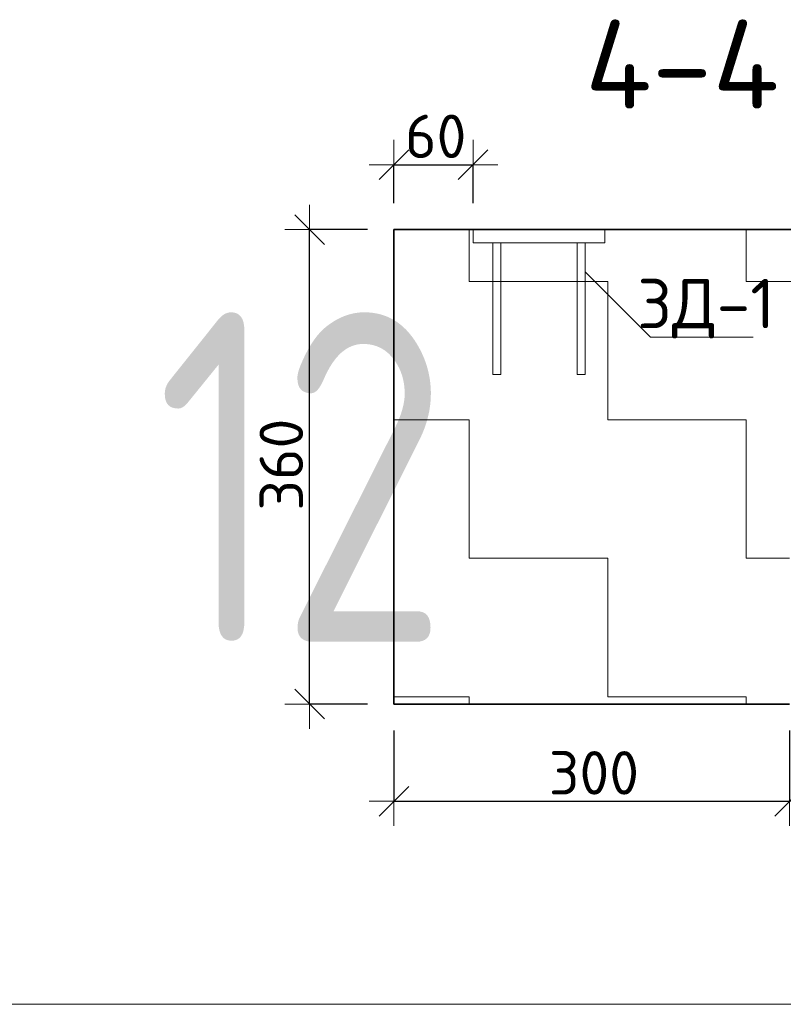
# Model space of a CAD drawing. Header units: metres. Extents: x -38 to 97, y -15 to 21.
# Tile 195 of 225: x 75.889 to 76.468, y 12.472 to 13.219. Entities that reach past the tile are written whole.
import ezdxf

# ---------------------------------------------------------------- set-up
doc = ezdxf.new("R2010")
doc.units = ezdxf.units.M
doc.header["$PDMODE"] = 65
for name, color, linetype, lineweight in [('XR$3$Перекрытие_ Сборный элемент', 7, 'Continuous', 35), ('XR$3$Размерная линия_ общее', 7, 'Continuous', 13), ('XR$3$Текст_ общее_1', 7, 'Continuous', 13), ('XR$4$Перекрытие_ Сборный элемент', 7, 'Continuous', 35), ('XR$4$Размерная линия_ общее', 7, 'Continuous', 13), ('XR$4$Текст_ общее_1', 7, 'Continuous', 13), ('XR$6$Перекрытие_ Сборный элемент', 7, 'Continuous', 35), ('XR$6$Размерная линия_ общее', 7, 'Continuous', 13), ('XR$6$Текст_ общее_1', 7, 'Continuous', 13)]:
    doc.layers.add(name, color=color, linetype=linetype, lineweight=lineweight)
doc.styles.add('ISOCPEUR', font='txt')
doc.dimstyles.new('DIMSTYLE_11', dxfattribs={"dimtxt": 0.033, "dimasz": 0.0375, "dimexe": 0, "dimexo": 0, "dimgap": 0.0165, "dimtad": 2, "dimdec": 0, "dimlfac": 1000, "dimrnd": 1, "dimzin": 12, "dimdsep": 46, "dimtxsty": 'ISOCPEUR', "dimblk1": 'ALL_ML_STRICH', "dimblk2": 'ALL_ML_STRICH', "dimsah": 1, "dimcen": 0, "dimclrd": 7, "dimclre": 256, "dimclrt": 7, "dimadec": 0, "dimazin": 0, "dimtfac": 1, "dimtdec": 0, "dimtix": 1, "dimtmove": 2, "dimatfit": 3, "dimfxl": 0, "dimtvp": 1.2, "dimtzin": 0, "dimlwd": 0, "dimlwe": -3, "dimarcsym": 0})
doc.dimstyles.new('DIMSTYLE_8', dxfattribs={"dimtxt": 0.033, "dimasz": 0.0375, "dimexe": 0, "dimexo": 0, "dimgap": 0.0165, "dimtad": 2, "dimdec": 0, "dimlfac": 1000, "dimrnd": 1, "dimzin": 12, "dimdsep": 46, "dimtxsty": 'ISOCPEUR', "dimblk1": 'ALL_ML_STRICH', "dimblk2": 'ALL_ML_STRICH', "dimsah": 1, "dimcen": 0, "dimclrd": 7, "dimclre": 256, "dimclrt": 7, "dimadec": 0, "dimazin": 0, "dimtfac": 1, "dimtdec": 0, "dimtix": 1, "dimtmove": 2, "dimatfit": 3, "dimfxl": 0, "dimtzin": 0, "dimlwd": 0, "dimlwe": -3, "dimarcsym": 0})
pattern_1 = [(0, (0.21, 0.21), (0.105, 0.105), [0.105, -0.105]), (90, (0.21, 0.21), (-0.105, 0.105), [0.105, -0.105])]

# ---------------------------------------------------------------- blocks, each defined once
blk = doc.blocks.new('ALL_ML_STRICH')
at = {"color": 0, "linetype": 'ByBlock', "lineweight": -2}
for p, q in [((0, -0.5), (0, 0.5)), ((-0.3, -0.3), (0.3, 0.3)), ((-1, 0), (0.5, 0))]:
    blk.add_line(p, q, dxfattribs=at)
blk = doc.blocks.new('*D111')
at = {"layer": 'DEFPOINTS', "color": 7, "linetype": 'Continuous', "lineweight": 13, "transparency": 33554687}
for p in [(76.17301, 13.05949), (76.10904, 12.69949), (76.17301, 12.69949)]:
    blk.add_point(p, dxfattribs=at)
at = {"layer": 'XR$3$Размерная линия_ общее', "color": 253, "linetype": 'Continuous', "lineweight": -2, "true_color": 0xa0a0a0, "transparency": 33554687}
for p, q in [((76.15301, 13.05949), (76.10904, 13.05949)), ((76.15301, 12.69949), (76.10904, 12.69949))]:
    blk.add_line(p, q, dxfattribs=at)
at = {"layer": 'XR$3$Размерная линия_ общее', "color": 7, "linetype": 'Continuous', "lineweight": -2, "transparency": 33554687}
blk.add_line((76.10904, 12.69949), (76.10904, 13.05949), dxfattribs=at)
at = {"layer": 'XR$3$Размерная линия_ общее', "color": 7, "linetype": 'Continuous', "lineweight": 13, "transparency": 33554687, "xscale": 0.0375, "yscale": 0.0375, "zscale": 0.0375}
for p, rotation in [((76.10904, 13.05949), 90), ((76.10904, 12.69949), 270)]:
    blk.add_blockref('ALL_ML_STRICH', p, dxfattribs=dict(at, rotation=rotation))
at = {"layer": 'XR$3$Размерная линия_ общее', "color": 7, "linetype": 'Continuous', "lineweight": 13, "transparency": 33554687, "insert": (76.08754, 12.88114), "char_height": 0.033, "width": 0.099, "attachment_point": 5, "rotation": 90, "style": 'ISOCPEUR'}
blk.add_mtext('\\A1;{360}', dxfattribs=at)
blk = doc.blocks.new('*D112')
at = {"layer": 'DEFPOINTS', "color": 7, "linetype": 'Continuous', "lineweight": 13, "transparency": 33554687}
for p in [(76.17301, 12.69949), (76.47301, 12.69949), (76.17301, 12.62581)]:
    blk.add_point(p, dxfattribs=at)
at = {"layer": 'XR$3$Размерная линия_ общее', "color": 253, "linetype": 'Continuous', "lineweight": -2, "true_color": 0xa0a0a0, "transparency": 33554687}
for p, q in [((76.17301, 12.67949), (76.17301, 12.62581)), ((76.47301, 12.67949), (76.47301, 12.62581))]:
    blk.add_line(p, q, dxfattribs=at)
at = {"layer": 'XR$3$Размерная линия_ общее', "color": 7, "linetype": 'Continuous', "lineweight": -2, "transparency": 33554687}
blk.add_line((76.17301, 12.62581), (76.47301, 12.62581), dxfattribs=at)
at = {"layer": 'XR$3$Размерная линия_ общее', "color": 7, "linetype": 'Continuous', "lineweight": 13, "transparency": 33554687, "xscale": 0.0375, "yscale": 0.0375, "zscale": 0.0375, "rotation": 180}
blk.add_blockref('ALL_ML_STRICH', (76.17301, 12.62581), dxfattribs=at)
at = {"layer": 'XR$3$Размерная линия_ общее', "color": 7, "linetype": 'Continuous', "lineweight": 13, "transparency": 33554687, "xscale": 0.0375, "yscale": 0.0375, "zscale": 0.0375}
blk.add_blockref('ALL_ML_STRICH', (76.47301, 12.62581), dxfattribs=at)
at = {"layer": 'XR$3$Размерная линия_ общее', "color": 7, "linetype": 'Continuous', "lineweight": 13, "transparency": 33554687, "insert": (76.32466, 12.64731), "char_height": 0.033, "width": 0.099, "attachment_point": 5, "style": 'ISOCPEUR'}
blk.add_mtext('\\A1;{300}', dxfattribs=at)
blk = doc.blocks.new('СЛОЖНЫЙ_ОБЪЕКТ_39')
at = {"layer": 'XR$3$Перекрытие_ Сборный элемент', "color": 7, "linetype": 'Continuous', "lineweight": 13, "transparency": 33554687}
for points in [[(76.33301, 13.04949), (76.23301, 13.04949), (76.23301, 13.05949), (76.33301, 13.05949), (76.33301, 13.04949)], [(76.24801, 13.04949), (76.25401, 13.04949), (76.25401, 12.94949), (76.24801, 12.94949), (76.24801, 13.04949)], [(76.31801, 13.04949), (76.31201, 13.04949), (76.31201, 12.94949), (76.31801, 12.94949), (76.31801, 13.04949)]]:
    blk.add_lwpolyline(points, close=True, dxfattribs=at)
blk = doc.blocks.new('*D229')
at = {"layer": 'DEFPOINTS', "color": 7, "linetype": 'Continuous', "lineweight": 13, "transparency": 33554687}
for p in [(76.17301, 13.10868), (76.17301, 13.05949), (76.23301, 13.05949)]:
    blk.add_point(p, dxfattribs=at)
at = {"layer": 'XR$3$Размерная линия_ общее', "color": 253, "linetype": 'Continuous', "lineweight": -2, "true_color": 0xa0a0a0, "transparency": 33554687}
for p, q in [((76.17301, 13.07949), (76.17301, 13.10868)), ((76.23301, 13.07949), (76.23301, 13.10868))]:
    blk.add_line(p, q, dxfattribs=at)
at = {"layer": 'XR$3$Размерная линия_ общее', "color": 7, "linetype": 'Continuous', "lineweight": -2, "transparency": 33554687}
blk.add_line((76.17301, 13.10868), (76.23301, 13.10868), dxfattribs=at)
at = {"layer": 'XR$3$Размерная линия_ общее', "color": 7, "linetype": 'Continuous', "lineweight": 13, "transparency": 33554687, "xscale": 0.0375, "yscale": 0.0375, "zscale": 0.0375, "rotation": 180}
blk.add_blockref('ALL_ML_STRICH', (76.17301, 13.10868), dxfattribs=at)
at = {"layer": 'XR$3$Размерная линия_ общее', "color": 7, "linetype": 'Continuous', "lineweight": 13, "transparency": 33554687, "xscale": 0.0375, "yscale": 0.0375, "zscale": 0.0375}
blk.add_blockref('ALL_ML_STRICH', (76.23301, 13.10868), dxfattribs=at)
at = {"layer": 'XR$3$Размерная линия_ общее', "color": 7, "linetype": 'Continuous', "lineweight": 13, "transparency": 33554687, "insert": (76.20466, 13.13018), "char_height": 0.033, "width": 0.066, "attachment_point": 5, "style": 'ISOCPEUR'}
blk.add_mtext('\\A1;{60}', dxfattribs=at)
blk = doc.blocks.new('*D552')
at = {"layer": 'DEFPOINTS', "color": 7, "linetype": 'Continuous', "lineweight": 13, "transparency": 33554687}
for p in [(76.17301, 13.05949), (76.10904, 12.69949), (76.17301, 12.69949)]:
    blk.add_point(p, dxfattribs=at)
at = {"layer": 'XR$4$Размерная линия_ общее', "color": 253, "linetype": 'Continuous', "lineweight": -2, "true_color": 0xa0a0a0, "transparency": 33554687}
for p, q in [((76.15301, 13.05949), (76.10904, 13.05949)), ((76.15301, 12.69949), (76.10904, 12.69949))]:
    blk.add_line(p, q, dxfattribs=at)
at = {"layer": 'XR$4$Размерная линия_ общее', "color": 7, "linetype": 'Continuous', "lineweight": -2, "transparency": 33554687}
blk.add_line((76.10904, 12.69949), (76.10904, 13.05949), dxfattribs=at)
at = {"layer": 'XR$4$Размерная линия_ общее', "color": 7, "linetype": 'Continuous', "lineweight": 13, "transparency": 33554687, "xscale": 0.0375, "yscale": 0.0375, "zscale": 0.0375}
for p, rotation in [((76.10904, 13.05949), 90), ((76.10904, 12.69949), 270)]:
    blk.add_blockref('ALL_ML_STRICH', p, dxfattribs=dict(at, rotation=rotation))
at = {"layer": 'XR$4$Размерная линия_ общее', "color": 7, "linetype": 'Continuous', "lineweight": 13, "transparency": 33554687, "insert": (76.08754, 12.88114), "char_height": 0.033, "width": 0.099, "attachment_point": 5, "rotation": 90, "style": 'ISOCPEUR'}
blk.add_mtext('\\A1;{360}', dxfattribs=at)
blk = doc.blocks.new('*D553')
at = {"layer": 'DEFPOINTS', "color": 7, "linetype": 'Continuous', "lineweight": 13, "transparency": 33554687}
for p in [(76.17301, 12.69949), (76.47301, 12.69949), (76.17301, 12.62581)]:
    blk.add_point(p, dxfattribs=at)
at = {"layer": 'XR$4$Размерная линия_ общее', "color": 253, "linetype": 'Continuous', "lineweight": -2, "true_color": 0xa0a0a0, "transparency": 33554687}
for p, q in [((76.17301, 12.67949), (76.17301, 12.62581)), ((76.47301, 12.67949), (76.47301, 12.62581))]:
    blk.add_line(p, q, dxfattribs=at)
at = {"layer": 'XR$4$Размерная линия_ общее', "color": 7, "linetype": 'Continuous', "lineweight": -2, "transparency": 33554687}
blk.add_line((76.17301, 12.62581), (76.47301, 12.62581), dxfattribs=at)
at = {"layer": 'XR$4$Размерная линия_ общее', "color": 7, "linetype": 'Continuous', "lineweight": 13, "transparency": 33554687, "xscale": 0.0375, "yscale": 0.0375, "zscale": 0.0375, "rotation": 180}
blk.add_blockref('ALL_ML_STRICH', (76.17301, 12.62581), dxfattribs=at)
at = {"layer": 'XR$4$Размерная линия_ общее', "color": 7, "linetype": 'Continuous', "lineweight": 13, "transparency": 33554687, "xscale": 0.0375, "yscale": 0.0375, "zscale": 0.0375}
blk.add_blockref('ALL_ML_STRICH', (76.47301, 12.62581), dxfattribs=at)
at = {"layer": 'XR$4$Размерная линия_ общее', "color": 7, "linetype": 'Continuous', "lineweight": 13, "transparency": 33554687, "insert": (76.32466, 12.64731), "char_height": 0.033, "width": 0.099, "attachment_point": 5, "style": 'ISOCPEUR'}
blk.add_mtext('\\A1;{300}', dxfattribs=at)
blk = doc.blocks.new('СЛОЖНЫЙ_ОБЪЕКТ_80')
at = {"layer": 'XR$4$Перекрытие_ Сборный элемент', "color": 7, "linetype": 'Continuous', "lineweight": 13, "transparency": 33554687}
for points in [[(76.33301, 13.04949), (76.23301, 13.04949), (76.23301, 13.05949), (76.33301, 13.05949), (76.33301, 13.04949)], [(76.24801, 13.04949), (76.25401, 13.04949), (76.25401, 12.94949), (76.24801, 12.94949), (76.24801, 13.04949)], [(76.31801, 13.04949), (76.31201, 13.04949), (76.31201, 12.94949), (76.31801, 12.94949), (76.31801, 13.04949)]]:
    blk.add_lwpolyline(points, close=True, dxfattribs=at)
blk = doc.blocks.new('*D560')
at = {"layer": 'DEFPOINTS', "color": 7, "linetype": 'Continuous', "lineweight": 13, "transparency": 33554687}
for p in [(76.17301, 13.10868), (76.17301, 13.05949), (76.23301, 13.05949)]:
    blk.add_point(p, dxfattribs=at)
at = {"layer": 'XR$4$Размерная линия_ общее', "color": 253, "linetype": 'Continuous', "lineweight": -2, "true_color": 0xa0a0a0, "transparency": 33554687}
for p, q in [((76.17301, 13.07949), (76.17301, 13.10868)), ((76.23301, 13.07949), (76.23301, 13.10868))]:
    blk.add_line(p, q, dxfattribs=at)
at = {"layer": 'XR$4$Размерная линия_ общее', "color": 7, "linetype": 'Continuous', "lineweight": -2, "transparency": 33554687}
blk.add_line((76.17301, 13.10868), (76.23301, 13.10868), dxfattribs=at)
at = {"layer": 'XR$4$Размерная линия_ общее', "color": 7, "linetype": 'Continuous', "lineweight": 13, "transparency": 33554687, "xscale": 0.0375, "yscale": 0.0375, "zscale": 0.0375, "rotation": 180}
blk.add_blockref('ALL_ML_STRICH', (76.17301, 13.10868), dxfattribs=at)
at = {"layer": 'XR$4$Размерная линия_ общее', "color": 7, "linetype": 'Continuous', "lineweight": 13, "transparency": 33554687, "xscale": 0.0375, "yscale": 0.0375, "zscale": 0.0375}
blk.add_blockref('ALL_ML_STRICH', (76.23301, 13.10868), dxfattribs=at)
at = {"layer": 'XR$4$Размерная линия_ общее', "color": 7, "linetype": 'Continuous', "lineweight": 13, "transparency": 33554687, "insert": (76.20466, 13.13018), "char_height": 0.033, "width": 0.066, "attachment_point": 5, "style": 'ISOCPEUR'}
blk.add_mtext('\\A1;{60}', dxfattribs=at)
blk = doc.blocks.new('*D924')
at = {"layer": 'DEFPOINTS', "color": 7, "linetype": 'Continuous', "lineweight": 13, "transparency": 33554687}
for p in [(76.17301, 13.05949), (76.10904, 12.69949), (76.17301, 12.69949)]:
    blk.add_point(p, dxfattribs=at)
at = {"layer": 'XR$6$Размерная линия_ общее', "color": 253, "linetype": 'Continuous', "lineweight": -2, "true_color": 0xa0a0a0, "transparency": 33554687}
for p, q in [((76.15301, 13.05949), (76.10904, 13.05949)), ((76.15301, 12.69949), (76.10904, 12.69949))]:
    blk.add_line(p, q, dxfattribs=at)
at = {"layer": 'XR$6$Размерная линия_ общее', "color": 7, "linetype": 'Continuous', "lineweight": -2, "transparency": 33554687}
blk.add_line((76.10904, 12.69949), (76.10904, 13.05949), dxfattribs=at)
at = {"layer": 'XR$6$Размерная линия_ общее', "color": 7, "linetype": 'Continuous', "lineweight": 13, "transparency": 33554687, "xscale": 0.0375, "yscale": 0.0375, "zscale": 0.0375}
for p, rotation in [((76.10904, 13.05949), 90), ((76.10904, 12.69949), 270)]:
    blk.add_blockref('ALL_ML_STRICH', p, dxfattribs=dict(at, rotation=rotation))
at = {"layer": 'XR$6$Размерная линия_ общее', "color": 7, "linetype": 'Continuous', "lineweight": 13, "transparency": 33554687, "insert": (76.08754, 12.88114), "char_height": 0.033, "width": 0.099, "attachment_point": 5, "rotation": 90, "style": 'ISOCPEUR'}
blk.add_mtext('\\A1;{360}', dxfattribs=at)
blk = doc.blocks.new('*D925')
at = {"layer": 'DEFPOINTS', "color": 7, "linetype": 'Continuous', "lineweight": 13, "transparency": 33554687}
for p in [(76.17301, 12.69949), (76.47301, 12.69949), (76.17301, 12.62581)]:
    blk.add_point(p, dxfattribs=at)
at = {"layer": 'XR$6$Размерная линия_ общее', "color": 253, "linetype": 'Continuous', "lineweight": -2, "true_color": 0xa0a0a0, "transparency": 33554687}
for p, q in [((76.17301, 12.67949), (76.17301, 12.62581)), ((76.47301, 12.67949), (76.47301, 12.62581))]:
    blk.add_line(p, q, dxfattribs=at)
at = {"layer": 'XR$6$Размерная линия_ общее', "color": 7, "linetype": 'Continuous', "lineweight": -2, "transparency": 33554687}
blk.add_line((76.17301, 12.62581), (76.47301, 12.62581), dxfattribs=at)
at = {"layer": 'XR$6$Размерная линия_ общее', "color": 7, "linetype": 'Continuous', "lineweight": 13, "transparency": 33554687, "xscale": 0.0375, "yscale": 0.0375, "zscale": 0.0375, "rotation": 180}
blk.add_blockref('ALL_ML_STRICH', (76.17301, 12.62581), dxfattribs=at)
at = {"layer": 'XR$6$Размерная линия_ общее', "color": 7, "linetype": 'Continuous', "lineweight": 13, "transparency": 33554687, "xscale": 0.0375, "yscale": 0.0375, "zscale": 0.0375}
blk.add_blockref('ALL_ML_STRICH', (76.47301, 12.62581), dxfattribs=at)
at = {"layer": 'XR$6$Размерная линия_ общее', "color": 7, "linetype": 'Continuous', "lineweight": 13, "transparency": 33554687, "insert": (76.32466, 12.64731), "char_height": 0.033, "width": 0.099, "attachment_point": 5, "style": 'ISOCPEUR'}
blk.add_mtext('\\A1;{300}', dxfattribs=at)
blk = doc.blocks.new('СЛОЖНЫЙ_ОБЪЕКТ_121')
at = {"layer": 'XR$6$Перекрытие_ Сборный элемент', "color": 7, "linetype": 'Continuous', "lineweight": 13, "transparency": 33554687}
for points in [[(76.33301, 13.04949), (76.23301, 13.04949), (76.23301, 13.05949), (76.33301, 13.05949), (76.33301, 13.04949)], [(76.24801, 13.04949), (76.25401, 13.04949), (76.25401, 12.94949), (76.24801, 12.94949), (76.24801, 13.04949)], [(76.31801, 13.04949), (76.31201, 13.04949), (76.31201, 12.94949), (76.31801, 12.94949), (76.31801, 13.04949)]]:
    blk.add_lwpolyline(points, close=True, dxfattribs=at)
blk = doc.blocks.new('*D932')
at = {"layer": 'DEFPOINTS', "color": 7, "linetype": 'Continuous', "lineweight": 13, "transparency": 33554687}
for p in [(76.17301, 13.10868), (76.17301, 13.05949), (76.23301, 13.05949)]:
    blk.add_point(p, dxfattribs=at)
at = {"layer": 'XR$6$Размерная линия_ общее', "color": 253, "linetype": 'Continuous', "lineweight": -2, "true_color": 0xa0a0a0, "transparency": 33554687}
for p, q in [((76.17301, 13.07949), (76.17301, 13.10868)), ((76.23301, 13.07949), (76.23301, 13.10868))]:
    blk.add_line(p, q, dxfattribs=at)
at = {"layer": 'XR$6$Размерная линия_ общее', "color": 7, "linetype": 'Continuous', "lineweight": -2, "transparency": 33554687}
blk.add_line((76.17301, 13.10868), (76.23301, 13.10868), dxfattribs=at)
at = {"layer": 'XR$6$Размерная линия_ общее', "color": 7, "linetype": 'Continuous', "lineweight": 13, "transparency": 33554687, "xscale": 0.0375, "yscale": 0.0375, "zscale": 0.0375, "rotation": 180}
blk.add_blockref('ALL_ML_STRICH', (76.17301, 13.10868), dxfattribs=at)
at = {"layer": 'XR$6$Размерная линия_ общее', "color": 7, "linetype": 'Continuous', "lineweight": 13, "transparency": 33554687, "xscale": 0.0375, "yscale": 0.0375, "zscale": 0.0375}
blk.add_blockref('ALL_ML_STRICH', (76.23301, 13.10868), dxfattribs=at)
at = {"layer": 'XR$6$Размерная линия_ общее', "color": 7, "linetype": 'Continuous', "lineweight": 13, "transparency": 33554687, "insert": (76.20466, 13.13018), "char_height": 0.033, "width": 0.066, "attachment_point": 5, "style": 'ISOCPEUR'}
blk.add_mtext('\\A1;{60}', dxfattribs=at)

msp = doc.modelspace()

# ---------------------------------------------------------------- hatches: boundary and pattern name
at = {"linetype": 'Continuous', "lineweight": 13, "transparency": 33554687}
h = msp.add_hatch(dxfattribs=at)
h.set_pattern_fill('____', scale=0.105, style=0, pattern_type=2)
h.set_pattern_definition(pattern_1)
h.paths.add_polyline_path([(76.17301, 13.05949), (76.17301, 12.69949), (76.47301, 12.69949), (76.47301, 12.85949), (76.67716, 12.85949), (76.67716, 13.05949)], flags=0)
h = msp.add_hatch(dxfattribs=at)
h.set_pattern_fill('____', scale=0.105, style=0, pattern_type=2)
h.set_pattern_definition(pattern_1)
h.paths.add_polyline_path([(76.17301, 13.05949), (76.17301, 12.69949), (76.47301, 12.69949), (76.47301, 12.85949), (76.67716, 12.85949), (76.67716, 13.05949)], flags=0)
h = msp.add_hatch(dxfattribs=at)
h.set_pattern_fill('____', scale=0.105, style=0, pattern_type=2)
h.set_pattern_definition(pattern_1)
h.paths.add_polyline_path([(76.17301, 13.05949), (76.17301, 12.69949), (76.47301, 12.69949), (76.47301, 12.85949), (76.67716, 12.85949), (76.67716, 13.05949)], flags=0)

# ---------------------------------------------------------------- linework, layer by layer
at = {"color": 7, "linetype": 'Continuous', "lineweight": 35, "transparency": 33554687}
for p, q in [((76.17301, 13.05949), (76.17301, 12.85949)), ((76.67716, 13.05949), (76.17301, 13.05949)), ((76.17301, 13.05949), (76.17301, 12.85949)), ((76.67716, 13.05949), (76.17301, 13.05949)), ((76.17301, 13.05949), (76.17301, 12.85949)), ((76.67716, 13.05949), (76.17301, 13.05949)), ((76.17301, 12.85949), (76.17301, 12.69949)), ((76.17301, 12.85949), (76.17301, 12.69949)), ((76.17301, 12.85949), (76.17301, 12.69949)), ((76.17301, 12.69949), (76.47301, 12.69949)), ((76.17301, 12.69949), (76.47301, 12.69949)), ((76.17301, 12.69949), (76.47301, 12.69949))]:
    msp.add_line(p, q, dxfattribs=at)
at = {"color": 7, "linetype": 'Continuous', "lineweight": 13, "transparency": 33554687}
msp.add_line((86.41979, 12.47171), (67.91979, 12.47171), dxfattribs=at)
msp.add_lwpolyline([(76.31801, 13.02731), (76.36751, 12.97781), (76.44538, 12.97781)], dxfattribs=at)
msp.add_lwpolyline([(76.31801, 13.02731), (76.36751, 12.97781), (76.44538, 12.97781)], dxfattribs=at)
msp.add_lwpolyline([(76.31801, 13.02731), (76.36751, 12.97781), (76.44538, 12.97781)], dxfattribs=at)

# ---------------------------------------------------------------- block references
at = {"layer": 'XR$3$Перекрытие_ Сборный элемент', "color": 7, "linetype": 'Continuous', "lineweight": 13, "transparency": 33554687}
msp.add_blockref('СЛОЖНЫЙ_ОБЪЕКТ_39', (0, 0), dxfattribs=at)
at = {"layer": 'XR$4$Перекрытие_ Сборный элемент', "color": 7, "linetype": 'Continuous', "lineweight": 13, "transparency": 33554687}
msp.add_blockref('СЛОЖНЫЙ_ОБЪЕКТ_80', (0, 0), dxfattribs=at)
at = {"layer": 'XR$6$Перекрытие_ Сборный элемент', "color": 7, "linetype": 'Continuous', "lineweight": 13, "transparency": 33554687}
msp.add_blockref('СЛОЖНЫЙ_ОБЪЕКТ_121', (0, 0), dxfattribs=at)

# ---------------------------------------------------------------- texts
at = {"color": 7, "linetype": 'Continuous', "lineweight": 50, "transparency": 33554687, "insert": (76.39153, 13.18495), "char_height": 0.0675, "width": 0.1863, "attachment_point": 5, "style": 'ISOCPEUR'}
msp.add_mtext('\\A1;{\\fISOCPEUR|i0|b0;\\H0.067500;\\W1.000000;\\C7;4-4}\\P', dxfattribs=at)
msp.add_mtext('\\A1;{\\fISOCPEUR|i0|b0;\\H0.067500;\\W1.000000;\\C7;4-4}\\P', dxfattribs=at)
msp.add_mtext('\\A1;{\\fISOCPEUR|i0|b0;\\H0.067500;\\W1.000000;\\C7;4-4}\\P', dxfattribs=at)
at = {"color": 7, "linetype": 'Continuous', "lineweight": 35, "transparency": 33554687, "insert": (75.99245, 12.74671), "char_height": 0.25, "width": 0.3935674, "attachment_point": 7, "style": 'ISOCPEUR'}
msp.add_mtext('\\W0.75;12', dxfattribs=at)
at = {"layer": 'XR$3$Текст_ общее_1', "color": 7, "linetype": 'Continuous', "lineweight": 13, "transparency": 33554687, "insert": (76.40976, 12.99948), "char_height": 0.0375, "width": 0.1233173, "attachment_point": 5, "style": 'ISOCPEUR'}
msp.add_mtext('\\A1;{\\fISOCPEUR|i0|b0;\\H0.037500;\\W1.000000;\\C7;ЗД-1}\\P', dxfattribs=at)
at = {"layer": 'XR$4$Текст_ общее_1', "color": 7, "linetype": 'Continuous', "lineweight": 13, "transparency": 33554687, "insert": (76.40976, 12.99948), "char_height": 0.0375, "width": 0.1233173, "attachment_point": 5, "style": 'ISOCPEUR'}
msp.add_mtext('\\A1;{\\fISOCPEUR|i0|b0;\\H0.037500;\\W1.000000;\\C7;ЗД-1}\\P', dxfattribs=at)
at = {"layer": 'XR$6$Текст_ общее_1', "color": 7, "linetype": 'Continuous', "lineweight": 13, "transparency": 33554687, "insert": (76.40976, 12.99948), "char_height": 0.0375, "width": 0.1233173, "attachment_point": 5, "style": 'ISOCPEUR'}
msp.add_mtext('\\A1;{\\fISOCPEUR|i0|b0;\\H0.037500;\\W1.000000;\\C7;ЗД-1}\\P', dxfattribs=at)

# ---------------------------------------------------------------- dimensions: what is measured, and where the dimension line sits
at = {"layer": 'XR$3$Размерная линия_ общее', "color": 7, "linetype": 'Continuous', "lineweight": 13, "transparency": 33554687}
for base, p1, p2, dimstyle, picture, middle in [((76.23301, 13.10868), (76.17301, 13.07949), (76.23301, 13.07949), 'DIMSTYLE_11', '*D229', (76.20466, 13.13018)), ((76.47301, 12.62581), (76.17301, 12.67949), (76.47301, 12.67949), 'DIMSTYLE_8', '*D112', (76.32466, 12.64731))]:
    dim = msp.add_linear_dim(base=base, p1=p1, p2=p2, dimstyle=dimstyle, override={"dimpost": '<>', "dimclrd": 7, "dimclre": 253, "dimclrt": 7, "dimlwd": 0, "dimlwe": 65533}, dxfattribs=at)
    dim.commit()
    dim.dimension.update_dxf_attribs({"geometry": picture, "text_midpoint": middle, "dimtype": 160})
dim = msp.add_linear_dim(base=(76.10904, 13.05949), p1=(76.15301, 12.69949), p2=(76.15301, 13.05949), angle=90, dimstyle='DIMSTYLE_8', override={"dimpost": '<>', "dimclrd": 7, "dimclre": 253, "dimclrt": 7, "dimlwd": 0, "dimlwe": 65533}, dxfattribs=at)
dim.commit()
dim.dimension.update_dxf_attribs({"geometry": '*D111', "text_midpoint": (76.08754, 12.88114), "dimtype": 160})
at = {"layer": 'XR$4$Размерная линия_ общее', "color": 7, "linetype": 'Continuous', "lineweight": 13, "transparency": 33554687}
for base, p1, p2, dimstyle, picture, middle in [((76.23301, 13.10868), (76.17301, 13.07949), (76.23301, 13.07949), 'DIMSTYLE_11', '*D560', (76.20466, 13.13018)), ((76.47301, 12.62581), (76.17301, 12.67949), (76.47301, 12.67949), 'DIMSTYLE_8', '*D553', (76.32466, 12.64731))]:
    dim = msp.add_linear_dim(base=base, p1=p1, p2=p2, dimstyle=dimstyle, override={"dimpost": '<>', "dimclrd": 7, "dimclre": 253, "dimclrt": 7, "dimlwd": 0, "dimlwe": 65533}, dxfattribs=at)
    dim.commit()
    dim.dimension.update_dxf_attribs({"geometry": picture, "text_midpoint": middle, "dimtype": 160})
dim = msp.add_linear_dim(base=(76.10904, 13.05949), p1=(76.15301, 12.69949), p2=(76.15301, 13.05949), angle=90, dimstyle='DIMSTYLE_8', override={"dimpost": '<>', "dimclrd": 7, "dimclre": 253, "dimclrt": 7, "dimlwd": 0, "dimlwe": 65533}, dxfattribs=at)
dim.commit()
dim.dimension.update_dxf_attribs({"geometry": '*D552', "text_midpoint": (76.08754, 12.88114), "dimtype": 160})
at = {"layer": 'XR$6$Размерная линия_ общее', "color": 7, "linetype": 'Continuous', "lineweight": 13, "transparency": 33554687}
for base, p1, p2, dimstyle, picture, middle in [((76.23301, 13.10868), (76.17301, 13.07949), (76.23301, 13.07949), 'DIMSTYLE_11', '*D932', (76.20466, 13.13018)), ((76.47301, 12.62581), (76.17301, 12.67949), (76.47301, 12.67949), 'DIMSTYLE_8', '*D925', (76.32466, 12.64731))]:
    dim = msp.add_linear_dim(base=base, p1=p1, p2=p2, dimstyle=dimstyle, override={"dimpost": '<>', "dimclrd": 7, "dimclre": 253, "dimclrt": 7, "dimlwd": 0, "dimlwe": 65533}, dxfattribs=at)
    dim.commit()
    dim.dimension.update_dxf_attribs({"geometry": picture, "text_midpoint": middle, "dimtype": 160})
dim = msp.add_linear_dim(base=(76.10904, 13.05949), p1=(76.15301, 12.69949), p2=(76.15301, 13.05949), angle=90, dimstyle='DIMSTYLE_8', override={"dimpost": '<>', "dimclrd": 7, "dimclre": 253, "dimclrt": 7, "dimlwd": 0, "dimlwe": 65533}, dxfattribs=at)
dim.commit()
dim.dimension.update_dxf_attribs({"geometry": '*D924', "text_midpoint": (76.08754, 12.88114), "dimtype": 160})

doc.saveas('drawing.dxf')
